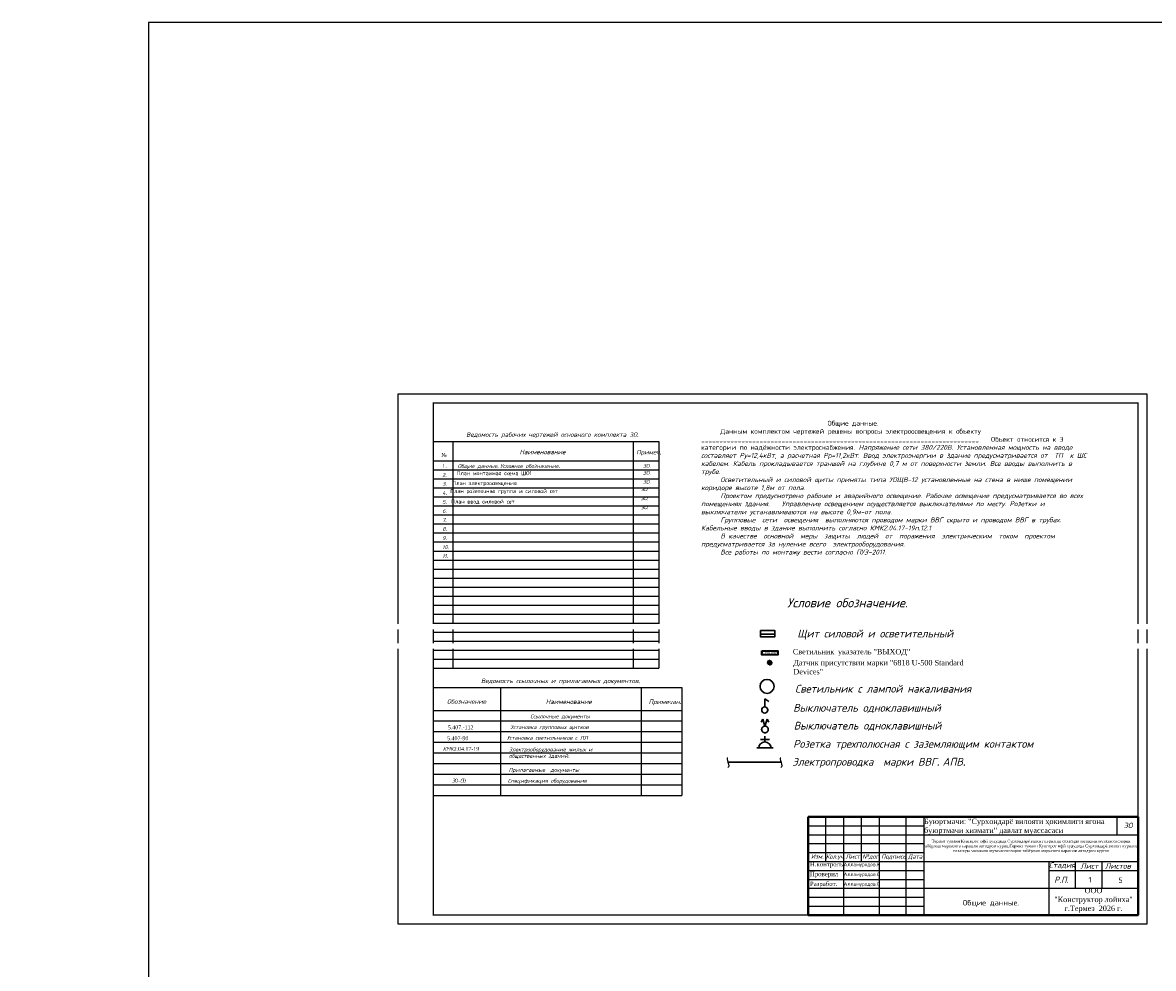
# Model space of a CAD drawing. Header units: millimetres. Extents: x -228268 to 1513407, y -439898 to -137408.
# Tile 103 of 128: x 126104 to 189491, y -205331 to -152318. Entities that reach past the tile are written whole.
import ezdxf
from ezdxf import colors
from ezdxf.entities.mleader import LeaderData, LeaderLine
from ezdxf.math import Vec2, Vec3

# ---------------------------------------------------------------- set-up
doc = ezdxf.new("R2010")
doc.units = ezdxf.units.MM
doc.linetypes.add('ACAD_ISO04W100', pattern=[30, 24, -3, 0, -3])
for name, color, linetype, lineweight in [('.', 7, 'Continuous', 15), ('_ПС_Оси_КП', 20, 'Continuous', 18), ('ОСИ', 144, 'ACAD_ISO04W100', 9), ('Электричество', 1, 'Continuous', 40)]:
    doc.layers.add(name, color=color, linetype=linetype, lineweight=lineweight)
for name, color, linetype in [('1ш.  3Гр', 7, 'Continuous'), ('АВАРИЯ', 1, 'Continuous'), ('Штамп опасные', 7, 'Continuous'), ('Электрика', 7, 'Continuous')]:
    doc.layers.add(name, color=color, linetype=linetype)
doc.styles.add('250', font='isocpeur.ttf', dxfattribs={"height": 250})
doc.styles.add('ISO', font='isocpeui.ttf')
doc.styles.add('ISOCPEUR', font='isocpeur.ttf', dxfattribs={"height": 5})
doc.styles.add('ISOPEUR', font='isocpeui.ttf')
doc.styles.add('OOO-Kazar', font='isocpeur.ttf')
doc.styles.get("Standard").update_dxf_attribs({"font": 'isocpeur.ttf'})
doc.styles.add('V@ler@Live', font='isocpeur.ttf')
doc.styles.add('ViTEXT', font='isocpeur.ttf')
doc.styles.add('ШКОЛА', font='times.ttf')

# ---------------------------------------------------------------- blocks, each defined once
blk = doc.blocks.new('_None')
blk = doc.blocks.new('*U370')
at = {"color": 1, "lineweight": 35, "ltscale": 100}
blk.add_lwpolyline([(-184, -731), (-184, 690), (144, 690), (144, -731)], close=True, dxfattribs=at)
at = {"color": 1, "ltscale": 100, "insert": (-153, -666), "char_height": 220, "attachment_point": 1, "rotation": 90, "style": 'ШКОЛА'}
blk.add_mtext_dynamic_manual_height_columns('CHIQISH', width=70.2, gutter_width=12.5, heights=[0], dxfattribs=at)
blk = doc.blocks.new('датчик движения')
h = blk.add_hatch(color=6)
h.dxf.hatch_style = 1
h.paths.add_polyline_path([(84, 0, 1), (-84, 0, 1)])
at = {"layer": 'Электричество', "color": 6, "lineweight": 60}
for points in [[(-92, 32), (-149, 58)], [(-37, 85), (-60, 138)], [(37, 94), (57, 154)], [(89, 39), (146, 63)], [(-91, -40), (-147, -64)], [(-39, -89), (-59, -148)], [(37, -86), (60, -139)], [(92, -32), (149, -58)]]:
    blk.add_lwpolyline(points, dxfattribs=at)
at = {"layer": 'Электричество', "color": 6, "lineweight": 60, "ltscale": 0.5}
blk.add_circle((0, 0), 83.6, dxfattribs=at)

msp = doc.modelspace()

# ---------------------------------------------------------------- linework, layer by layer
at = {"layer": '.', "color": 0, "lineweight": 25, "const_width": 70}
msp.add_lwpolyline([(149133.8, -202340.3), (188633.8, -202340.3), (188633.8, -173640.3), (149133.8, -173640.3)], close=True, dxfattribs=at)
for p, q in [((149133.8, -195638.9), (149133.8, -174905.8)), ((149133.8, -195639), (149133.8, -174905.9)), ((149133.8, -175795.5), (161776, -175795.5)), ((149133.8, -175795.6), (161776, -175795.6)), ((149133.8, -176879.2), (161776, -176879.2)), ((149133.8, -176879.2), (161776, -176879.2)), ((149133.8, -177384.8), (161776, -177384.8)), ((149133.8, -177384.9), (161776, -177384.9)), ((149133.8, -177890.6), (161776, -177890.6)), ((149133.8, -178396.3), (161776, -178396.3)), ((149133.8, -178901.9), (161776, -178901.9)), ((149133.8, -179407.6), (161776, -179407.6)), ((149133.8, -179913.3), (161776, -179913.3)), ((149133.8, -180419), (161776, -180419)), ((149133.8, -180924.7), (161776, -180924.7)), ((149133.8, -181430.4), (161776, -181430.4)), ((149133.8, -181936.1), (161776, -181936.1)), ((149133.8, -182441.7), (161776, -182441.7)), ((149133.8, -182947.4), (161776, -182947.4)), ((149133.8, -183453.1), (161776, -183453.1)), ((149133.8, -183958.8), (161776, -183958.8)), ((149133.8, -184464.5), (161776, -184464.5)), ((149133.8, -184970.2), (161776, -184970.2)), ((149133.8, -185475.9), (161776, -185475.9)), ((149133.8, -185981.5), (161776, -185981.5)), ((149133.8, -186487.2), (161776, -186487.2)), ((149133.8, -186992.9), (161776, -186992.9)), ((149133.8, -187498.6), (161776, -187498.6)), ((149133.8, -188004.3), (161776, -188004.3)), ((149133.8, -188510), (161776, -188510)), ((149133.8, -189589.3), (163052.8, -189589.3)), ((149133.8, -189589.4), (163052.9, -189589.4)), ((152889.5, -189588.3), (152889.5, -195634.9)), ((152889.5, -189588.3), (152889.5, -195634.9)), ((160770.5, -189588.3), (160770.5, -195634.9)), ((160770.6, -189588.3), (160770.6, -195634.9)), ((163052.8, -189589.3), (163052.8, -195638.9)), ((163052.9, -189589.4), (163052.9, -195639)), ((149133.8, -190867.4), (163052.8, -190867.4)), ((149133.8, -190867.5), (163052.9, -190867.5)), ((149133.8, -191463.9), (163052.9, -191463.9)), ((149133.8, -191463.9), (163052.8, -191463.9)), ((149133.8, -192060.3), (163052.9, -192060.3)), ((149133.8, -192060.3), (163052.8, -192060.3)), ((149133.8, -192656.7), (163052.8, -192656.7)), ((149133.8, -192656.8), (163052.9, -192656.8)), ((149133.8, -193253.2), (163052.9, -193253.2)), ((149133.8, -193253.2), (163052.8, -193253.2)), ((149133.8, -193849.6), (163052.8, -193849.6)), ((149133.8, -193849.7), (163052.9, -193849.7)), ((149133.8, -194446.1), (163052.9, -194446.1)), ((149133.8, -194446.1), (163052.8, -194446.1)), ((149133.8, -195042.5), (163052.9, -195042.5)), ((149133.8, -195042.5), (163052.8, -195042.5)), ((149133.8, -195638.9), (163052.8, -195638.9)), ((149133.8, -195639), (163052.9, -195639))]:
    msp.add_line(p, q)
at = {"lineweight": 25, "ltscale": 2}
for p, q in [((150217.4, -175795.5), (150217.4, -188510)), ((160331.2, -175795.5), (160331.2, -188510)), ((161776, -175795.5), (161776, -188510))]:
    msp.add_line(p, q, dxfattribs=at)
at = {"color": 0, "lineweight": 30}
for p, q in [((167459.1, -186605.1), (168271.7, -186605.1)), ((167707, -190678.4), (167707, -190216.3)), ((167707, -190216.3), (167931.5, -190371.6)), ((167707.1, -190576), (167707.1, -190216.3)), ((167469.2, -192495.7), (167972.9, -192495.7)), ((167469.3, -192495.8), (167973, -192495.8)), ((167715.4, -192636.7), (167715.4, -192306.2)), ((167715.5, -192636.8), (167715.5, -192306.3)), ((167259.6, -192977.5), (168171.1, -192977.5)), ((167259.7, -192977.6), (168171.2, -192977.6)), ((165640.5, -193770.7), (168615.3, -193770.7)), ((165640.6, -193770.8), (168615.5, -193770.8))]:
    msp.add_line(p, q, dxfattribs=at)
at = {"color": 7, "linetype": 'Continuous'}
for p, q in [((170133.8, -196840.3), (188633.8, -196840.3)), ((170133.8, -202340.3), (170133.8, -196840.3)), ((171133.8, -199340.3), (171133.8, -196840.3)), ((172133.8, -202340.3), (172133.8, -196840.3)), ((173133.8, -199340.3), (173133.8, -196840.3)), ((174133.8, -202340.3), (174133.8, -196840.3)), ((175633.8, -202340.3), (175633.8, -196840.3)), ((176633.8, -202340.3), (176633.8, -196840.3)), ((176633.8, -197840.3), (188633.8, -197840.3)), ((170133.8, -198840.3), (176633.8, -198840.3)), ((170133.8, -199340.3), (176633.8, -199340.3)), ((176633.8, -199340.3), (188633.8, -199340.3)), ((183633.8, -199340.3), (183633.8, -202340.3)), ((185133.8, -200840.3), (185133.8, -199340.3)), ((186627.9, -200840.3), (186627.9, -199340.3)), ((183633.8, -199840.3), (188633.8, -199840.3)), ((176633.8, -200840.3), (188633.8, -200840.3))]:
    msp.add_line(p, q, dxfattribs=at)
at = {"color": 7, "ltscale": 2}
msp.add_line((187433.8, -196840.3), (187433.8, -197840.3), dxfattribs=at)
at = {"color": 0, "lineweight": 25, "ltscale": 2}
msp.add_lwpolyline([(147133.8, -202840.3), (189133.8, -202840.3), (189133.8, -173140.3), (147133.8, -173140.3)], close=True, dxfattribs=at)
at = {"color": 0, "lineweight": 30}
for points in [[(167459.1, -186393.6), (168271.7, -186393.6), (168271.7, -186744.8), (167459.1, -186744.8)], [(167459.2, -186393.6), (168271.7, -186393.6), (168271.7, -186744.9), (167459.2, -186744.9)]]:
    msp.add_lwpolyline(points, close=True, dxfattribs=at)
at = {"lineweight": 40}
msp.add_lwpolyline([(170133.8, -196840.3), (188633.8, -196840.3), (188633.8, -202340.3), (170133.8, -202340.3)], close=True, dxfattribs=at)
at = {"color": 7, "linetype": 'Continuous'}
for points in [[(170133.8, -197340.3), (176633.8, -197340.3)], [(170133.8, -197840.3), (176633.8, -197840.3)], [(170133.8, -198340.3), (176633.8, -198340.3)], [(170133.8, -199840.3), (176633.8, -199840.3)], [(170133.8, -200340.3), (176633.8, -200340.3)], [(170133.8, -200840.3), (176633.8, -200840.3)], [(170133.8, -201340.3), (176633.8, -201340.3)], [(170133.8, -201840.3), (176633.8, -201840.3)]]:
    msp.add_lwpolyline(points, dxfattribs=at)
at = {"color": 0, "linetype": 'ByBlock', "lineweight": 30}
msp.add_circle((167833.6, -189523.3), 392.7, dxfattribs=at)
at = {"color": 0, "lineweight": 30}
for centre in [(167707, -190848), (167707.1, -190848.1)]:
    msp.add_circle(centre, 169.6, dxfattribs=at)
for centre in [(167715.4, -192977.5), (167715.5, -192977.6)]:
    msp.add_arc(centre, 340.8, 0, 180, dxfattribs=at)
at = {"color": 0, "start_tangent": (-0.8728602, 0.4879704), "end_tangent": (-1, 0)}
for points in [[(165634.5, -193554.8), (165634.5, -194062.9)], [(168609.3, -193554.8), (168609.3, -194062.9)], [(168609.5, -193554.9), (168609.5, -194063)]]:
    msp.add_spline(points, degree=3, dxfattribs=at)
at = {"layer": 'ОСИ', "color": 0, "lineweight": 30, "ltscale": 500}
for p, q in [((167595.8, -191361.7), (167506.3, -191534.6)), ((167596, -191361.7), (167506.4, -191534.7)), ((167717.2, -191753), (167595.8, -191361.7)), ((167717.3, -191753.1), (167596, -191361.7)), ((167717.2, -191753), (167838.6, -191361.7)), ((167717.3, -191753.1), (167838.7, -191361.7)), ((167838.6, -191361.7), (167932.3, -191534.6)), ((167838.7, -191361.7), (167932.4, -191534.7))]:
    msp.add_line(p, q, dxfattribs=at)
for centre in [(167717.2, -191938.4), (167717.3, -191938.4)]:
    msp.add_circle(centre, 185.3, dxfattribs=at)

# ---------------------------------------------------------------- block references
at = {"layer": '1ш.  3Гр', "xscale": 0.8, "yscale": 0.8, "zscale": 0.8, "rotation": 48.09008412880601}
msp.add_blockref('датчик движения', (167982.6, -188194.4), dxfattribs=at)

# ---------------------------------------------------------------- texts
at = {"color": 0, "attachment_point": 1}
for s, insert, char_height, width, style in [('{\\fISOCPEUR|b0|i1|c238|p34;                                     }Общие данные{\\fISOCPEUR|b0|i1|c238|p34;.\\P^I}Д{\\C256;анным комплектом чертежей решены вопросы электроосвещения }к объекту {\\C256;____________________________________________________________________________^IОбъект относится к 3 категории по надёжности электроснабжения\\fISOCPEUR|b0|i1|c238|p34;. \\fISOCPEUR|b0|i1|c204|p34;Напряжение сети \\fISOCPEUR|b0|i1|c238|p34;380/220\\fISOCPEUR|b0|i1|c204|p34;В\\fISOCPEUR|b0|i1|c238|p34;.\\fISOCPEUR|b0|i1|c204|p34; Установленная мощность на вводе составляет Ру=12,4кВт\\fISOCPEUR|b0|i1|c238|p34;, \\fISOCPEUR|b0|i1|c204|p34;а расчетная Рр=11,2кВт\\fISOCPEUR|b0|i1|c238|p34;.\\fISOCPEUR|b0|i1|c204|p34; Ввод электроэнергии в здание предусматривается от  ТП  к ШС кабелем. Кабель прокладывается траншей на\\fISOCPEUR|b0|i1|c238|p34; \\fISOCPEUR|b0|i1|c204|p34;глубине \\fISOCPEUR|b0|i1|c238|p34;0,\\fISOCPEUR|b0|i1|c204|p34;7\\fISOCPEUR|b0|i1|c238|p34; \\fISOCPEUR|b0|i1|c204|p34;м от поверхности земли. Все вводы выполнить в трубе.\\P  ^IОсветительный и силовой щиты приняты типа УОЩВ-12 установленные на стена в нише помещении коридоре высоте 1,8м от пола. \\P  ^IПроектом предусмотрено рабочее и аварийного освещение. Рабочее освещение предусматривается во всех помещениях здания. ^I Управление освещением осуществляется выключателями по месту. Розетки и выключатели устанавливаются на высоте 0,9м-от пола.\\P^IГрупповые  сети  освещения  выполняются проводом марки ВВГ скрыто и проводом ВВГ в трубах. Кабельные вводы в здание выполнить согласно КМК2.04.17-19п.12.1\\P ^IВ качестве  основной  меры  защиты  людей  от  поражения  электрическим  током  проектом  предусматривается за нуление всего  электрооборудования.\\P^IВсе работы по монтажу вести согласно ПУЭ-2011. }', (164136.4, -174637.1), 270.9031, 19487.559, 'ISOCPEUR'), ('Наименование', (153959.4, -176260.5), 252.843, 2864.567, 'ISO'), ('Общие данные{\\fTimes New Roman|b0|i0|c238|p18;. }Условное обозначение{\\fTimes New Roman|b0|i0|c238|p18;. }', (150493.7, -177066.5), 216.7225, 5731.372, 'ISO'), ('\\pt0;Условие обозначение.', (168954.5, -184588.3), 505.686, 8931.397, 'ISO'), ('Щит силовой и осветительный', (169529.1, -186349.1), 433.445, 11192.767, 'ISO'), ('Светильник с лампой накаливания', (169406.4, -189438.8), 433.445, 9926.896, 'ISO'), ('Выключатель одноклавишный', (169299.7, -190509.5), 433.445, 10907.069, 'ISO'), ('Выключатель одноклавишный', (169331.8, -191509.9), 433.445, 11900.098, 'ISO'), ('Розетка трехполюсная с заземляющим контактом', (169299.7, -192528.1), 433.445, 16379.543, 'ISO'), ('Электропроводка  марки ВВГ{\\fTimes New Roman|b0|i0|c238|p18;. }АПВ{\\fTimes New Roman|b0|i0|c238|p18;.}', (169247.6, -193532), 433.445, 13227.255, 'ISO')]:
    msp.add_mtext(s, dxfattribs=dict(at, insert=insert, char_height=char_height, width=width, style=style))
at = {"color": 0, "insert": (-59785.5, -175452.8), "char_height": 360, "width": 3196.896, "attachment_point": 1, "rotation": 0.1, "style": 'V@ler@Live'}
msp.add_mtext('\\pi768.67;{\\H1.2x;Код\\fISOCPEUR|b0|i0|c204|p34;\\P\\pi21.624;\\fISOCPEUR|b0|i1|c204|p34;оборудован\\fISOCPEUR|b0|i0|c204|p34;   \\P\\pi58.556;\\fISOCPEUR|b0|i1|c204|p34;мат\\fISOCPEUR|b0|i0|c204|p34;е\\fISOCPEUR|b0|i1|c204|p34;риала}', dxfattribs=at)
at = {"attachment_point": 1}
for s, insert, char_height, width, style in [('Ведомость рабочих чертежей основного комплекта ЭО{\\fTimes New Roman|b0|i0|c238|p18;.}', (150966.2, -175283.5), 252.843, 9834.826, 'ISO'), (' {\\fTimes New Roman|b0|i0|c238|p18;№}', (149421.8, -176442.9), 216.723, 602.096, 'ISO'), ('Примеч{\\fTimes New Roman|b0|i0|c238|p18;.}', (160498.3, -176272.9), 252.843, 1643.324, 'ISO'), ('{\\fTimes New Roman|b0|i0|c238|p18;1.}', (149631.1, -177055.1), 216.723, 550.424, 'ISO'), ('План монтажная схема ШО1  ', (150439.3, -177469.4), 216.723, 7366.389, 'V@ler@Live'), ('ЭО.', (160876, -177056.8), 216.72, 639.333, 'ISO'), ('ЭО.', (160876, -177450.4), 216.72, 639.333, 'ISO'), ('3{\\fTimes New Roman|b0|i0|c238|p18;.}', (149631.1, -178066.5), 216.723, 550.424, 'ISO'), ('2{\\fTimes New Roman|b0|i0|c238|p18;.}', (149631.1, -177560.8), 216.723, 550.424, 'ISO'), ('\\pxqc;План электроосвещения  ', (150011.5, -178023.6), 216.723, 3973.009, 'ISOCPEUR'), ('ЭО.', (160876, -177956.1), 216.72, 639.333, 'ISO'), ('4{\\fTimes New Roman|b0|i0|c238|p18;.}', (149631.1, -178572.2), 216.723, 550.424, 'ISO'), ('\\pxqc;План розеточная группа и силовой сет   ', (149004.7, -178470.5), 216.723, 8171.233, 'ISOCPEUR'), ('ЭО.', (160755.4, -178365), 216.72, 639.333, 'ISO'), ('5{\\fTimes New Roman|b0|i0|c238|p18;.}', (149631.1, -179077.9), 216.723, 550.424, 'ISO'), ('\\pxqc;План ввод силовой сет ', (149939.6, -179057.4), 216.723, 3930.528, 'ISOCPEUR'), ('ЭО.', (160755.4, -178870.7), 216.72, 639.333, 'ISO'), ('ЭО.', (160755.4, -179376.4), 216.72, 639.333, 'ISO'), ('6{\\fTimes New Roman|b0|i0|c238|p18;.}', (149631.1, -179583.6), 216.723, 550.424, 'ISO'), ('8{\\fTimes New Roman|b0|i0|c238|p18;.}', (149631.1, -180595), 216.723, 550.424, 'ISO'), ('7{\\fTimes New Roman|b0|i0|c238|p18;.}', (149631.1, -180089.3), 216.723, 550.424, 'ISO'), ('9{\\fTimes New Roman|b0|i0|c238|p18;.}', (149631.1, -181100.7), 216.723, 550.424, 'ISO'), ('10{\\fTimes New Roman|b0|i0|c238|p18;.}', (149631.1, -181606.4), 216.723, 550.424, 'ISO'), ('11{\\fTimes New Roman|b0|i0|c238|p18;.}', (149631.1, -182112.1), 216.723, 550.424, 'ISO'), ('Ведомость ссылочных и прилагаемых документов{\\fTimes New Roman|b0|i0|c238|p18;.}', (151799.6, -189088.6), 252.843, 9463.432, 'ISO'), ('Обозначение', (149892.1, -190244.4), 252.843, 2935.857, 'ISO'), ('Наименование', (155431.8, -190255.7), 252.843, 3518.558, 'ISO'), ('Примечан{\\fTimes New Roman|b0|i0|c238|p18;.}', (161197.1, -190259.9), 252.843, 2572.038, 'ISO'), ('Ссылочные документы', (154559.3, -191094), 216.723, 4952.96, 'ISO'), ('{\\fTimes New Roman|b0|i0|c238|p18;5.407.-112}', (149942.3, -191714.2), 216.723, 2834.437, 'ISO'), ('     Установка групповых щитков', (152691.7, -191700.8), 216.723, 6377.329, 'ISO'), ('{\\fTimes New Roman|b0|i0|c238|p18;5.407-90}', (149904.2, -192322.9), 216.723, 1849.266, 'ISO'), ('{\\fTimes New Roman|b0|i0|c238|p18;  }Установка светильников с ЛЛ', (153077.7, -192301.6), 216.723, 6044.597, 'ISO'), ('КМК{\\fTimes New Roman|b0|i0|c238|p18;2.04.17-\\fTimes New Roman|b0|i0|c204|p18;19}', (149660.6, -192916.2), 216.723, 2011.553, 'ISO'), (' Электрооборудование жилых и   \\P общественных зданий{\\fTimes New Roman|b0|i0|c238|p18;.}', (153212.5, -192952.6), 216.723, 6180.447, 'ISO'), (' Прилагаемые  документы', (153199.3, -194099.3), 216.723, 4458.075, 'ISO'), ('Э{\\fTimes New Roman|b0|i0|c238|p18;0-}С{\\fTimes New Roman|b0|i0|c238|p18;0}', (150170.5, -194703.7), 216.723, 1631.429, 'ISO'), ('Спецификация оборудования', (153304.8, -194707.2), 216.723, 4883.683, 'ISO'), ('{\\fISOCPEUR|b0|i1|c238|p34;\\C0;    \\fISOCPEUR|b0|i0|c204|p34;Общие данные\\fISOCPEUR|b0|i1|c238|p34;.}', (177956.4, -201500.9), 300, 6454.579, 'V@ler@Live')]:
    msp.add_mtext(s, dxfattribs=dict(at, insert=insert, char_height=char_height, width=width, style=style))
at = {"lineweight": 25, "insert": (169310.8, -188047.5), "char_height": 300, "width": 9717.13, "attachment_point": 1, "style": 'ШКОЛА'}
msp.add_mtext('Датчик присутствии марки "6818 U-500 Standard Devices"', dxfattribs=at)
at = {"color": 0, "linetype": 'Continuous', "lineweight": 5, "style": 'OOO-Kazar'}
for s, insert, char_height, attachment_point in [('{\\fISOCPEUR|b0|i1|c204|p34;ЭО}', (188072, -197465.3), 300, 8), ('{\\fISOCPEUR|b0|i1|c204|p34;Изм.}', (170653.1, -198939.9), 240, 2), ('{\\fISOCPEUR|b0|i1|c204|p34;Кол.уч.}', (171665.2, -198939.9), 240, 2), ('{\\fISOCPEUR|b0|i1|c204|p34;Лист}', (172637.3, -198939.9), 240, 2), ('{\\fISOCPEUR|b0|i1|c204|p34;№дог.}', (173673.1, -198939.9), 240, 2), ('{\\fISOCPEUR|b0|i1|c204|p34;Подпись}', (174930.2, -198939.9), 240, 2), ('{\\fISOCPEUR|b0|i1|c204|p34;Дата}', (176134.9, -198939.9), 240, 2), ('{\\fISOCPEUR|b0|i1|c204|p34;Стадия}', (184374.9, -199740.3), 300, 8), ('{\\fISOCPEUR|b0|i1|c204|p34;Лист }', (185899.1, -199740.3), 300, 8), ('{\\fISOCPEUR|b0|i1|c204|p34;Листов }', (187503.1, -199740.3), 300, 8), ('{\\fISOCPEUR|b0|i1|c204|p34;Р.П.}', (184329.6, -200540.3), 350, 8)]:
    msp.add_mtext(s, dxfattribs=dict(at, insert=insert, char_height=char_height, attachment_point=attachment_point))
at = {"color": 0, "lineweight": 25, "ltscale": 0.1, "insert": (185449.7, -200210), "char_height": 300, "attachment_point": 1}
msp.add_mtext_dynamic_manual_height_columns('\\pxqc;1', width=980.425, gutter_width=1250, heights=[0], dxfattribs=at)
at = {"color": 0, "ltscale": 0.1, "insert": (187528.5, -200238), "char_height": 300, "attachment_point": 1, "style": 'ISOCPEUR'}
msp.add_mtext_dynamic_manual_height_columns('5', width=980.425, gutter_width=1250, heights=[0], dxfattribs=at)
at = {"layer": 'Штамп опасные', "lineweight": 25, "style": 'ViTEXT'}
for s, insert, char_height, width, attachment_point in [('{\\fTimes New Roman|b0|i0|c204|p18;\\C0;Буюртмачи: "Сурхондарё вилояти ҳокимлиги ягона буюртмачи хизмати" давлат муассасаси}', (176633.8, -197390.3), 300, 10000, 4), ('{\\fTimes New Roman|b0|i0|c204|p18;\\C0;Термиз тумани Кунгирот мфй худудида Сурхондарё вилоят курилиш сохасида малакали мутахассисларни тайёрлаш марказига карашли автодром куришТермиз тумани Кунгирот мфй худудида Сурхондарё вилоят курилиш сохасида малакали мутахассисларни тайёрлаш марказига карашли автодром куриш}', (182633.8, -198490.3), 160, 12000, 5), ('{\\fTimes New Roman|b0|i0|c204|p18;\\C0;Н.контроль}', (170233.8, -199531.6), 250, 1800, 4), ('Алламуродов.К', (172133.8, -199531.6), 200, 2000, 4), ('{\\fTimes New Roman|b0|i0|c204|p18;\\C0;Проверил\\Ftxt|c204; }', (170233.8, -200081.6), 250, 1800, 4), ('Алламуродов.0', (172133.8, -200081.6), 200, 2000, 4), ('{\\fTimes New Roman|b0|i0|c204|p18;\\C0;Разработ.}', (170233.8, -200631.6), 250, 1800, 4), ('Алламуродов.0', (172133.8, -200631.6), 200, 2000, 4), ('{\\fTimes New Roman|b0|i0|c204|p18;\\C0;ООО \\P"Конструктор лойиха"\\Pг.Термез  2026 г.\\Ftxt|c204;  }', (186133.8, -201515.3), 300, 5000, 5)]:
    msp.add_mtext(s, dxfattribs=dict(at, insert=insert, char_height=char_height, width=width, attachment_point=attachment_point))
at = {"layer": 'Электрика', "color": 0, "lineweight": 25, "char_height": 225.885, "width": 658.576, "attachment_point": 1, "style": '250'}
for insert in [(87330.1, -178010.4), (87371.5, -177523)]:
    msp.add_mtext('\\pi231.02;шт', dxfattribs=dict(at, insert=insert))

# ---------------------------------------------------------------- next in the draw order: leaders
at = {"layer": '_ПС_Оси_КП', "color": 5}
ml = msp.add_multileader_mtext('Standard', dxfattribs=at)
ml.set_content('{\\C0;Сталь полосовая сечением 20х4мм\\Fruss|c204;\\Q15;\\W0.8; }', color=5, style='ISOPEUR')
ml.set_leader_properties(lineweight=15)
ml.set_arrow_properties(name='NONE')
ml.build(insert=Vec2(0, 0))
ml.multileader.update_dxf_attribs({"text_left_attachment_type": 6, "text_right_attachment_type": 6, "dogleg_length": 0.445, "arrow_head_size": 230.4, "scale": 200})
ctx = ml.context
ctx.base_point, ctx.scale, ctx.char_height, ctx.arrow_head_size, ctx.landing_gap_size, ctx.plane_origin = Vec3(305780.7, -187362.2), 200, 144, 230.4, 5.76, Vec3(310784.3, -188985.2)
ctx.left_attachment, ctx.right_attachment, ctx.text_align_type = 6, 6, 1
notes = []
notes.append((ctx, [(0, (1, 1, 0), (307446.5, -187362.2), (-1, 0), 51.3, [(0, [(307854.4, -186609.6)], 0, [])])]))
ctx.mtext.insert, ctx.mtext.width, ctx.mtext.alignment, ctx.mtext.flow_direction = Vec3(306588, -187189.4), 1702.246, 2, 5
ctx.mtext.has_bg_fill, ctx.mtext.bg_color, ctx.mtext.bg_scale_factor, ctx.mtext.bg_transparency, ctx.mtext.use_window_bg_color = 1, -1073741824, 1.5, 0, 1
for ctx, leaders in notes:
    for number, flags, end, landing, length, lines in leaders:
        leader = LeaderData()
        leader.index, (leader.has_last_leader_line, leader.has_dogleg_vector, leader.attachment_direction) = number, flags
        leader.last_leader_point, leader.dogleg_vector, leader.dogleg_length = Vec3(end), Vec3(landing), length
        for number, points, colour, breaks in lines:
            line = LeaderLine()
            line.index, line.vertices, line.color, line.breaks = number, Vec3.list(points), colors.encode_raw_color(colour), breaks
            leader.lines.append(line)
        ctx.leaders.append(leader)

# ---------------------------------------------------------------- next in the draw order: block references
at = {"layer": 'АВАРИЯ', "linetype": 'ByBlock', "xscale": 0.6400000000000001, "yscale": 0.6400000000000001, "zscale": 0.6400000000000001, "rotation": 269.9999999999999}
msp.add_blockref('*U370', (168002.9, -187658.3), dxfattribs=at)

# ---------------------------------------------------------------- next in the draw order: texts
at = {"lineweight": 25, "insert": (169278.2, -187426.7), "char_height": 300, "width": 6552.098, "attachment_point": 1, "style": 'ШКОЛА'}
msp.add_mtext('Светильник{\\fISOCPEUR|b0|i0|c204|p34; }указатель "ВЫХОД"', dxfattribs=at)

# ---------------------------------------------------------------- next in the draw order: leaders
at = {"layer": '_ПС_Оси_КП', "color": 5}
ml = msp.add_multileader_mtext('Standard', dxfattribs=at)
ml.set_content('{\\C0;Сталь уголок 45х45х5мм L=3000мм}', color=5, style='ISOPEUR')
ml.set_leader_properties(lineweight=15)
ml.set_arrow_properties(name='NONE')
ml.build(insert=Vec2(0, 0))
ml.multileader.update_dxf_attribs({"text_left_attachment_type": 6, "text_right_attachment_type": 6, "dogleg_length": 0.445, "arrow_head_size": 230.4, "scale": 200})
ctx = ml.context
ctx.base_point, ctx.scale, ctx.char_height, ctx.arrow_head_size, ctx.landing_gap_size, ctx.plane_origin = Vec3(304236, -186277.5), 200, 144, 230.4, 5.76, Vec3(309222.6, -188569.9)
ctx.left_attachment, ctx.right_attachment, ctx.text_align_type = 6, 6, 1
notes = []
notes.append((ctx, [(0, (1, 1, 0), (306308.5, -186277.5), (-1, 0), 51.3, [(0, [(307321.4, -185421.3)], 0, [])])]))
ctx.mtext.insert, ctx.mtext.width, ctx.mtext.alignment, ctx.mtext.flow_direction = Vec3(305246.6, -186104.7), 2122.52, 2, 5
ctx.mtext.has_bg_fill, ctx.mtext.bg_color, ctx.mtext.bg_scale_factor, ctx.mtext.bg_transparency, ctx.mtext.use_window_bg_color = 1, -1073741824, 1.5, 0, 1
for ctx, leaders in notes:
    for number, flags, end, landing, length, lines in leaders:
        leader = LeaderData()
        leader.index, (leader.has_last_leader_line, leader.has_dogleg_vector, leader.attachment_direction) = number, flags
        leader.last_leader_point, leader.dogleg_vector, leader.dogleg_length = Vec3(end), Vec3(landing), length
        for number, points, colour, breaks in lines:
            line = LeaderLine()
            line.index, line.vertices, line.color, line.breaks = number, Vec3.list(points), colors.encode_raw_color(colour), breaks
            leader.lines.append(line)
        ctx.leaders.append(leader)

# ---------------------------------------------------------------- next in the draw order: linework, layer by layer
at = {"color": 1}
msp.add_lwpolyline([(133165.4, -152317.9), (133165.4, -439897.6), (489267.7, -439897.6), (489267.7, -152317.9), (133165.4, -152317.9)], dxfattribs=at)

doc.saveas('drawing.dxf')
